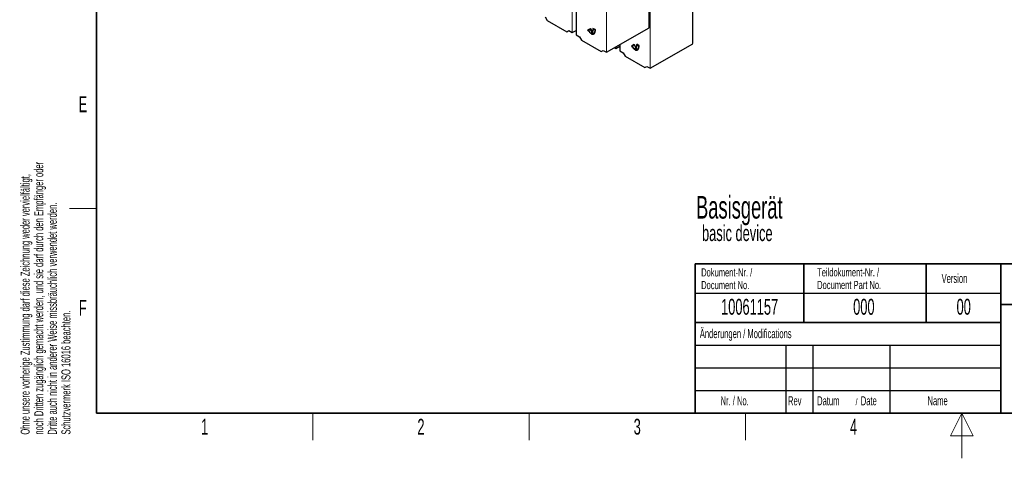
# Paper-space layout 'Blatt2' of a CAD drawing. Header units: millimetres. Extents: x 5 to 418, y 2 to 292.
# Tile 1 of 100: x 9 to 226, y 2 to 99. Entities that reach past the tile are written whole.
import ezdxf

# ---------------------------------------------------------------- set-up
doc = ezdxf.new("R2010")
doc.units = ezdxf.units.MM
doc.layers.add('SLD-0', color=7, linetype='Continuous')
doc.styles.add('SLDTEXTSTYLE0', font='TXT', dxfattribs={"width": 0.605})

psp = doc.layouts.new('Blatt2')

# ---------------------------------------------------------------- linework, layer by layer
at = {"color": 7, "linetype": 'Continuous', "lineweight": 18}
for p, q in [((130.97, 96.1), (130.97, 114)), ((131.01, 114), (131.01, 96.1)), ((131.87, 113.48), (131.87, 95.58)), ((138.54, 91.73), (138.54, 109.62)), ((138.59, 109.62), (138.59, 91.73)), ((148.19, 88.2), (148.19, 106.09)), ((148.24, 106.09), (148.24, 88.2)), ((135.04, 95.98), (135.02, 95.97)), ((135.23, 95.87), (135.2, 95.86)), ((135.6, 96.63), (135.58, 96.62)), ((136.04, 96.38), (136.02, 96.37)), ((140.62, 92.57), (140.62, 92.9)), ((140.66, 92.93), (140.66, 92.57)), ((141.52, 93.42), (141.52, 92.05)), ((144.69, 92.45), (144.67, 92.44)), ((144.88, 92.34), (144.85, 92.33)), ((145.25, 93.1), (145.23, 93.09)), ((145.69, 92.85), (145.67, 92.84))]:
    psp.add_line(p, q, dxfattribs=at)
at = {"color": 7, "linetype": 'Continuous', "lineweight": 25}
for p, q in [((131.86, 113.49), (131.86, 95.6)), ((147.98, 97.18), (147.98, 110.34)), ((157.63, 93.65), (157.63, 106.81)), ((125.02, 99.54), (125.45, 98.79)), ((125.45, 98.79), (129.81, 96.27)), ((129.81, 96.27), (130.24, 96.52)), ((130.24, 96.52), (130.97, 96.1)), ((131.01, 96.1), (131.86, 96.59)), ((134.99, 96.96), (134.4, 96.62)), ((134.43, 96.63), (134.4, 96.62)), ((134.4, 96.62), (134.72, 96.44)), ((134.99, 96.96), (134.43, 96.63)), ((134.43, 96.63), (134.75, 96.45)), ((134.49, 96.61), (134.99, 96.9)), ((134.76, 96.46), (134.49, 96.61)), ((134.75, 96.45), (134.72, 96.44)), ((135.58, 95.94), (134.99, 96.96)), ((135.02, 96.92), (134.99, 96.9)), ((134.99, 96.9), (135.5, 96.03)), ((135.02, 96.92), (135.52, 96.04)), ((135.2, 95.9), (135.02, 96.01)), ((135.02, 95.97), (135.2, 95.86)), ((135.04, 95.98), (135.23, 95.87)), ((135.5, 96.03), (135.23, 96.18)), ((135.27, 96.07), (135.25, 96.06)), ((135.25, 96.06), (135.28, 96.04)), ((135.29, 96.14), (135.26, 96.12)), ((135.26, 96.12), (135.58, 95.94)), ((135.27, 96.07), (135.27, 96.07)), ((135.29, 96.14), (135.56, 95.98)), ((135.49, 96.39), (135.47, 96.38)), ((135.47, 96.38), (135.5, 96.33)), ((135.49, 96.39), (135.52, 96.35)), ((135.52, 96.04), (135.5, 96.03)), ((136.05, 96.76), (135.58, 97.03)), ((135.58, 97.03), (135.58, 96.62)), ((135.6, 97.02), (135.6, 96.63)), ((135.64, 96.98), (135.62, 96.97)), ((135.62, 96.6), (135.62, 96.97)), ((135.62, 96.97), (136.02, 96.74)), ((135.64, 96.98), (136.04, 96.75)), ((135.78, 95.84), (135.8, 95.86)), ((136.04, 96.75), (136.02, 96.74)), ((136.02, 96.74), (136.02, 96.37)), ((136.04, 96.75), (136.04, 96.38)), ((136.05, 96.35), (136.05, 96.76)), ((138.59, 91.73), (147.95, 97.14)), ((131.87, 95.58), (132.59, 95.17)), ((132.59, 95.17), (133.02, 94.42)), ((133.02, 94.42), (137.39, 91.9)), ((145.7, 93.22), (145.23, 93.5)), ((145.23, 93.5), (145.23, 93.09)), ((145.25, 93.48), (145.25, 93.1)), ((148.24, 88.2), (157.6, 93.61)), ((137.39, 91.9), (137.82, 92.15)), ((137.82, 92.15), (138.54, 91.73)), ((140.33, 92.74), (140.62, 92.57)), ((140.66, 92.57), (141.51, 93.06)), ((141.51, 93.42), (141.51, 92.07)), ((141.52, 92.05), (142.24, 91.63)), ((142.24, 91.63), (142.67, 90.89)), ((144.64, 93.43), (144.05, 93.09)), ((144.08, 93.1), (144.05, 93.09)), ((144.05, 93.09), (144.37, 92.9)), ((144.64, 93.43), (144.08, 93.1)), ((144.08, 93.1), (144.4, 92.92)), ((144.14, 93.08), (144.64, 93.37)), ((144.41, 92.93), (144.14, 93.08)), ((144.4, 92.92), (144.37, 92.9)), ((145.23, 92.41), (144.64, 93.43)), ((144.67, 93.38), (144.64, 93.37)), ((144.64, 93.37), (145.15, 92.5)), ((144.67, 93.38), (145.17, 92.51)), ((144.85, 92.37), (144.67, 92.48)), ((144.67, 92.44), (144.85, 92.33)), ((144.69, 92.45), (144.88, 92.34)), ((145.15, 92.5), (144.88, 92.65)), ((144.92, 92.54), (144.9, 92.53)), ((144.9, 92.53), (144.93, 92.51)), ((144.94, 92.61), (144.91, 92.59)), ((144.91, 92.59), (145.23, 92.41)), ((144.92, 92.54), (144.92, 92.54)), ((144.94, 92.61), (145.21, 92.45)), ((145.14, 92.86), (145.12, 92.84)), ((145.12, 92.84), (145.15, 92.8)), ((145.14, 92.86), (145.17, 92.82)), ((145.17, 92.51), (145.15, 92.5)), ((145.29, 93.45), (145.27, 93.44)), ((145.27, 93.07), (145.27, 93.44)), ((145.27, 93.44), (145.67, 93.2)), ((145.29, 93.45), (145.69, 93.22)), ((145.43, 92.31), (145.45, 92.32)), ((145.69, 93.22), (145.67, 93.2)), ((145.67, 93.2), (145.67, 92.84)), ((145.69, 93.22), (145.69, 92.85)), ((145.7, 92.82), (145.7, 93.22)), ((142.67, 90.89), (147.04, 88.37)), ((147.04, 88.37), (147.47, 88.62)), ((147.47, 88.62), (148.19, 88.2))]:
    psp.add_line(p, q, dxfattribs=at)
for centre, radius, start, end in [((135.37, 96.51), 0.649, 186.8334, 237.1491), ((135.39, 96.53), 0.649, 186.8334, 237.1491), ((135.32, 96.48), 0.563, 182.6055, 237.3945), ((135.52, 96.29), 0.502, 230.7967, 9.214), ((135.54, 96.26), 0.524, 230.7967, 9.214), ((135.69, 96.19), 0.458, 180.6553, 196.5456), ((135.58, 96.36), 0.604, 234.3824, 294.3071), ((135.73, 96.21), 0.483, 184.529, 196.2958), ((135.71, 96.18), 0.451, 187.2404, 198.2668), ((135.31, 96.59), 0.268, 305.698, 5.6204), ((135.34, 96.61), 0.268, 305.698, 5.6204), ((135.32, 96.57), 0.293, 305.698, 5.6204), ((135.49, 96.31), 0.551, 304.0564, 7.2558), ((145.02, 92.98), 0.649, 186.8334, 237.1491), ((145.04, 92.99), 0.649, 186.8334, 237.1491), ((144.97, 92.95), 0.563, 182.6055, 237.3945), ((145.17, 92.76), 0.502, 230.7967, 9.214), ((145.19, 92.73), 0.524, 230.7967, 9.214), ((145.34, 92.66), 0.458, 180.6553, 196.5456), ((145.23, 92.83), 0.604, 234.3824, 294.3071), ((145.38, 92.68), 0.483, 184.529, 196.2958), ((145.36, 92.65), 0.451, 187.2404, 198.2668), ((144.96, 93.06), 0.268, 305.698, 5.6204), ((144.99, 93.08), 0.268, 305.698, 5.6204), ((144.97, 93.04), 0.293, 305.698, 5.6204), ((145.14, 92.78), 0.551, 304.0564, 7.2558)]:
    psp.add_arc(centre, radius, start, end, dxfattribs=at)
for centre, major_axis, ratio, start_param, end_param in [((130.99, 96.12), (0.0333, 0.0005), 0.587275, 3.917956, 5.471299), ((147.95, 97.17), (0.0171, 0.0286), 0.587369, 3.9534, 5.506743), ((131.89, 95.6), (0.0333, 0.0005), 0.587275, 3.132557, 3.917956), ((157.6, 93.63), (0.0171, 0.0286), 0.587369, 3.9534, 5.506743), ((138.56, 91.75), (0.0333, 0.0005), 0.587275, 3.917956, 5.471299), ((140.64, 92.59), (0.0333, 0.0005), 0.587275, 3.917956, 5.471299), ((141.54, 92.07), (0.0333, 0.0005), 0.587275, 3.132557, 3.917956), ((148.21, 88.21), (0.0333, 0.0005), 0.587275, 3.917956, 5.471299)]:
    psp.add_ellipse(centre, major_axis=major_axis, ratio=ratio, start_param=start_param, end_param=end_param, dxfattribs=at)
at = {"layer": 'SLD-0', "lineweight": 35}
for p, q in [((26, 282.5), (26, 12)), ((158.12, 45), (225.62, 45)), ((158.12, 45), (158.12, 32)), ((182.12, 45), (182.12, 32)), ((209.12, 45), (209.12, 32)), ((225.62, 45), (225.62, 32)), ((225.62, 45), (266.33, 45)), ((225.62, 45), (225.62, 36)), ((225.62, 36), (266.33, 36)), ((225.62, 36), (225.62, 12)), ((158.12, 32), (158.12, 12)), ((158.12, 32), (225.62, 32)), ((225.62, 32), (225.62, 12)), ((26, 12), (408, 12)), ((158.12, 12), (225.62, 12)), ((225.62, 12), (266.33, 12))]:
    psp.add_line(p, q, dxfattribs=at)
at = {"layer": 'SLD-0', "lineweight": 18}
for p, q in [((20, 57.25), (26, 57.25)), ((73.75, 6), (73.75, 12)), ((121.5, 6), (121.5, 12)), ((169.25, 6), (169.25, 12)), ((217, 12), (214.5, 7)), ((217, 2), (217, 12)), ((219.5, 7), (217, 12)), ((214.5, 7), (219.5, 7))]:
    psp.add_line(p, q, dxfattribs=at)
at = {"layer": 'SLD-0'}
for p, q in [((158.12, 38.5), (225.62, 38.5)), ((158.12, 27), (225.62, 27)), ((178.12, 27), (178.12, 12)), ((184.12, 27), (184.12, 12)), ((201.12, 27), (201.12, 12)), ((158.12, 22), (225.62, 22)), ((158.12, 17), (225.62, 17))]:
    psp.add_line(p, q, dxfattribs=at)
at = {"layer": 'SLD-0', "lineweight": 25}
psp.add_line((158.12, 32), (225.62, 32), dxfattribs=at)

# ---------------------------------------------------------------- texts
at = {"layer": 'SLD-0', "char_height": 2, "attachment_point": 1, "rotation": 90, "style": 'SLDTEXTSTYLE0'}
for s, insert in [('noch Dritten zugänglich gemacht werden, und sie darf durch den Empfänger oder', (12.23, 7.24)), ('Ohne unsere vorherige Zustimmung darf diese Zeichnung weder vervielfältigt,', (9.23, 7.24)), ('Dritte auch nicht in anderer Weise missbräuchlich verwendet werden.', (15.23, 7.24)), ('Schutzvermerk ISO 16016 beachten.', (18.23, 7.24))]:
    psp.add_mtext(s, dxfattribs=dict(at, insert=insert))
at = {"layer": 'SLD-0', "style": 'SLDTEXTSTYLE0'}
for s, insert, char_height, attachment_point in [('E', (22.98, 82), 3.5, 2), ('Basisgerät', (158.33, 59.99), 5, 1), ('basic device', (159.65, 53.52), 3.5, 1), ('Dokument-Nr. /', (159.47, 43.99), 1.8, 1), ('Teildokument-Nr. /', (185.07, 44.01), 1.8, 1), ('Version', (212.55, 42.76), 2, 1), ('Document No.', (159.47, 41.19), 1.8, 1), ('Document Part No.', (185.07, 41.21), 1.8, 1), ('F', (22.95, 37), 3.5, 2), ('10061157', (170.16, 37.24), 3.5, 2), ('000', (195.38, 37.24), 3.5, 2), ('00', (217.42, 37.25), 3.5, 2), ('Änderungen / Modifications', (159.17, 30.56), 2, 1), ('Nr. / No.', (163.75, 15.72), 2, 1), ('Rev', (178.64, 15.72), 2, 1), ('Datum', (185.06, 15.72), 2, 1), ('/', (193.55, 15.22), 1.5, 1), ('Date', (194.7, 15.72), 2, 1), ('Name', (209.43, 15.73), 2, 1), ('1', (49.85, 10.74), 3.5, 2), ('2', (97.6, 10.74), 3.5, 2), ('3', (145.35, 10.74), 3.5, 2), ('4', (193.1, 10.74), 3.5, 2)]:
    psp.add_mtext(s, dxfattribs=dict(at, insert=insert, char_height=char_height, attachment_point=attachment_point))

doc.saveas('drawing.dxf')
